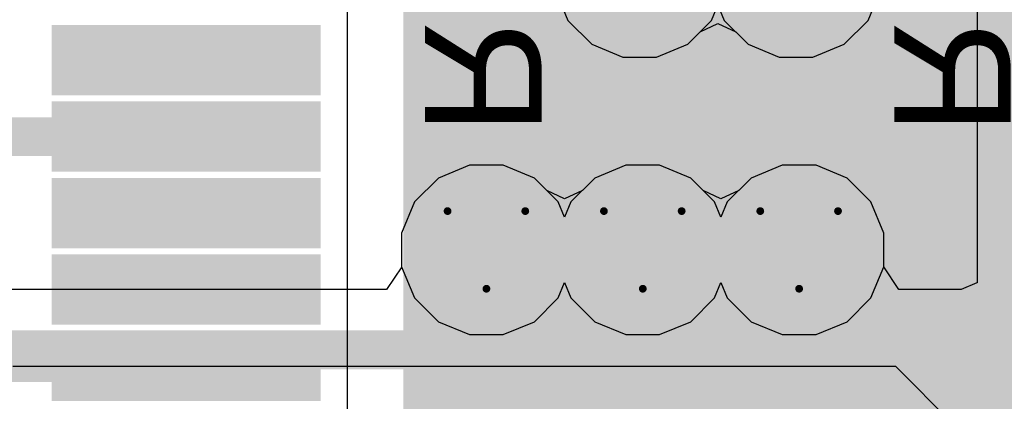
# Model space of a CAD drawing. Header units: inches. Extents: x 0 to 12.2, y 0 to 7.
# Tile 56 of 154: x 2.6336 to 2.887, y 1.5427 to 1.641. Entities that reach past the tile are written whole.
import ezdxf

# ---------------------------------------------------------------- set-up
doc = ezdxf.new("R2010")
doc.units = ezdxf.units.IN
doc.header["$MEASUREMENT"] = 0
for name, color, linetype in [('Bottom Layer', 5, 'Continuous'), ('Bottom Overlay', 54, 'Continuous'), ('Drill Drawing', 1, 'Continuous'), ('Layer 1', 16, 'Continuous'), ('Layer 2', 76, 'Continuous'), ('Top Layer', 1, 'Continuous'), ('Top Paste', 8, 'Continuous'), ('Top Solder', 216, 'Continuous'), ('Via Holes', 16, 'Continuous')]:
    doc.layers.add(name, color=color, linetype=linetype)
doc.styles.add('Arial', font='txt', dxfattribs={"height": 0.2})

# ---------------------------------------------------------------- blocks, each defined once
blk = doc.blocks.new('48_HTQFP__7_7__18')
at = {"layer": 'Top Layer'}
for points in [[(-0.10827, 0.10827), (0.10827, 0.10827), (0.10827, -0.10827), (-0.10827, -0.10827)], [(-0.03543, -0.13583), (-0.02362, -0.13583), (-0.02362, -0.19882), (-0.03543, -0.19882)], [(-0.01575, -0.13583), (-0.00394, -0.13583), (-0.00394, -0.19882), (-0.01575, -0.19882)], [(0.00394, -0.13583), (0.01575, -0.13583), (0.01575, -0.19882), (0.00394, -0.19882)], [(0.02362, -0.13583), (0.03543, -0.13583), (0.03543, -0.19882), (0.02362, -0.19882)], [(0.04331, -0.13583), (0.05512, -0.13583), (0.05512, -0.19882), (0.04331, -0.19882)]]:
    blk.add_hatch(color=1, dxfattribs=at).paths.add_polyline_path(points)
at = {"layer": 'Top Paste'}
for points in [[(-0.10827, 0.10827), (0.10827, 0.10827), (0.10827, -0.10827), (-0.10827, -0.10827)], [(-0.03543, -0.13583), (-0.02362, -0.13583), (-0.02362, -0.19882), (-0.03543, -0.19882)], [(-0.01575, -0.13583), (-0.00394, -0.13583), (-0.00394, -0.19882), (-0.01575, -0.19882)], [(0.00394, -0.13583), (0.01575, -0.13583), (0.01575, -0.19882), (0.00394, -0.19882)], [(0.02362, -0.13583), (0.03543, -0.13583), (0.03543, -0.19882), (0.02362, -0.19882)], [(0.04331, -0.13583), (0.05512, -0.13583), (0.05512, -0.19882), (0.04331, -0.19882)]]:
    blk.add_hatch(color=8, dxfattribs=at).paths.add_polyline_path(points)
at = {"layer": 'Top Solder'}
for points in [[(-0.11142, 0.11142), (0.11142, 0.11142), (0.11142, -0.11142), (-0.11142, -0.11142)], [(-0.03858, -0.13268), (-0.02047, -0.13268), (-0.02047, -0.20197), (-0.03858, -0.20197)], [(-0.0189, -0.13268), (-0.00079, -0.13268), (-0.00079, -0.20197), (-0.0189, -0.20197)], [(0.00079, -0.13268), (0.0189, -0.13268), (0.0189, -0.20197), (0.00079, -0.20197)], [(0.02047, -0.13268), (0.03858, -0.13268), (0.03858, -0.20197), (0.02047, -0.20197)], [(0.04016, -0.13268), (0.05827, -0.13268), (0.05827, -0.20197), (0.04016, -0.20197)]]:
    blk.add_hatch(color=216, dxfattribs=at).paths.add_polyline_path(points)

msp = doc.modelspace()

# ---------------------------------------------------------------- hatches: boundary and pattern name
at = {"layer": 'Bottom Layer'}
h = msp.add_hatch(color=5, dxfattribs=at)
edge = h.paths.add_edge_path()
edge.add_arc((2.75372, 1.58171), 0.01181, 0, 360)
h = msp.add_hatch(color=5, dxfattribs=at)
edge = h.paths.add_edge_path()
edge.add_arc((2.79396, 1.58171), 0.01181, 0, 360)
h = msp.add_hatch(color=5, dxfattribs=at)
edge = h.paths.add_edge_path()
edge.add_arc((2.8342, 1.58171), 0.01181, 0, 360)
at = {"layer": 'Layer 1'}
h = msp.add_hatch(color=16, dxfattribs=at)
edge = h.paths.add_edge_path()
edge.add_arc((2.75372, 1.58171), 0.01181, 0, 360)
h = msp.add_hatch(color=16, dxfattribs=at)
edge = h.paths.add_edge_path()
edge.add_arc((2.79396, 1.58171), 0.01181, 0, 360)
h = msp.add_hatch(color=16, dxfattribs=at)
edge = h.paths.add_edge_path()
edge.add_arc((2.8342, 1.58171), 0.01181, 0, 360)
at = {"layer": 'Layer 2'}
h = msp.add_hatch(color=76, dxfattribs=at)
edge = h.paths.add_edge_path()
edge.add_arc((2.75372, 1.58171), 0.01181, 0, 360)
h = msp.add_hatch(color=76, dxfattribs=at)
edge = h.paths.add_edge_path()
edge.add_arc((2.79396, 1.58171), 0.01181, 0, 360)
h = msp.add_hatch(color=76, dxfattribs=at)
edge = h.paths.add_edge_path()
edge.add_arc((2.8342, 1.58171), 0.01181, 0, 360)
at = {"layer": 'Top Layer'}
h = msp.add_hatch(color=1, dxfattribs=at)
edge = h.paths.add_edge_path()
edge.add_arc((2.75372, 1.58171), 0.01181, 0, 360)
h = msp.add_hatch(color=1, dxfattribs=at)
edge = h.paths.add_edge_path()
edge.add_arc((2.79396, 1.58171), 0.01181, 0, 360)
h = msp.add_hatch(color=1, dxfattribs=at)
edge = h.paths.add_edge_path()
edge.add_arc((2.8342, 1.58171), 0.01181, 0, 360)
at = {"layer": 'Via Holes'}
h = msp.add_hatch(color=7, dxfattribs=at)
edge = h.paths.add_edge_path()
edge.add_arc((2.75372, 1.58171), 0.00591, 0, 360)
h = msp.add_hatch(color=7, dxfattribs=at)
edge = h.paths.add_edge_path()
edge.add_arc((2.79396, 1.58171), 0.00591, 0, 360)
h = msp.add_hatch(color=7, dxfattribs=at)
edge = h.paths.add_edge_path()
edge.add_arc((2.8342, 1.58171), 0.00591, 0, 360)

# ---------------------------------------------------------------- linework, layer by layer
at = {"layer": 'Bottom Layer'}
for p, q in [((2.87999, 1.67728), (2.87999, 1.57322)), ((2.77137, 1.64883), (2.77469, 1.64082)), ((2.85192, 1.64082), (2.85524, 1.64883)), ((2.77469, 1.64082), (2.78083, 1.63468)), ((2.80873, 1.63788), (2.8133, 1.64004)), ((2.8133, 1.64004), (2.81788, 1.63788)), ((2.84578, 1.63468), (2.85192, 1.64082)), ((2.80554, 1.63468), (2.80873, 1.63788)), ((2.81788, 1.63788), (2.82107, 1.63468)), ((2.78083, 1.63468), (2.78884, 1.63136)), ((2.79752, 1.63136), (2.80554, 1.63468)), ((2.82107, 1.63468), (2.82909, 1.63136)), ((2.83776, 1.63136), (2.84578, 1.63468)), ((2.78884, 1.63136), (2.79752, 1.63136)), ((2.82909, 1.63136), (2.83776, 1.63136)), ((2.74938, 1.60352), (2.74136, 1.6002)), ((2.75805, 1.60352), (2.74938, 1.60352)), ((2.76607, 1.6002), (2.75805, 1.60352)), ((2.78962, 1.60352), (2.7816, 1.6002)), ((2.7983, 1.60352), (2.78962, 1.60352)), ((2.80631, 1.6002), (2.7983, 1.60352)), ((2.82987, 1.60352), (2.82185, 1.6002)), ((2.83854, 1.60352), (2.82987, 1.60352)), ((2.84656, 1.6002), (2.83854, 1.60352)), ((2.74136, 1.6002), (2.73523, 1.59406)), ((2.76926, 1.59701), (2.76607, 1.6002)), ((2.7816, 1.6002), (2.77841, 1.59701)), ((2.80951, 1.59701), (2.80631, 1.6002)), ((2.82185, 1.6002), (2.81866, 1.59701)), ((2.85269, 1.59406), (2.84656, 1.6002)), ((2.77384, 1.59484), (2.76926, 1.59701)), ((2.77841, 1.59701), (2.77384, 1.59484)), ((2.81408, 1.59484), (2.80951, 1.59701)), ((2.81866, 1.59701), (2.81408, 1.59484)), ((2.73523, 1.59406), (2.7319, 1.58605)), ((2.85602, 1.58605), (2.85269, 1.59406)), ((2.7319, 1.58605), (2.7319, 1.57737)), ((2.85602, 1.57737), (2.85602, 1.58605)), ((2.73192, 1.57734), (2.72803, 1.57152)), ((2.7319, 1.57737), (2.73192, 1.57734)), ((2.856, 1.57734), (2.85602, 1.57737)), ((2.85989, 1.57152), (2.856, 1.57734)), ((2.72803, 1.57152), (2.62529, 1.57152)), ((2.87589, 1.57152), (2.85989, 1.57152)), ((2.87992, 1.57319), (2.87589, 1.57152)), ((2.87993, 1.57322), (2.87992, 1.57319)), ((2.87999, 1.57322), (2.87993, 1.57322))]:
    msp.add_line(p, q, dxfattribs=at)
at = {"layer": 'Bottom Layer', "const_width": 0.01}
msp.add_lwpolyline([(2.89529, 1.57322, -0.414214), (2.87803, 1.55597)], format="xyb", dxfattribs=at)
msp.add_lwpolyline([(2.61, 1.55597), (2.87803, 1.55597)], dxfattribs=at)
at = {"layer": 'Bottom Layer', "const_width": 0.005}
msp.add_lwpolyline([(2.87553, 1.55597, 1), (2.88053, 1.55597, 1)], format="xyb", close=True, dxfattribs=at)
msp.add_lwpolyline([(2.87553, 1.55597, 1), (2.88053, 1.55597, 1)], format="xyb", close=True, dxfattribs=at)
at = {"layer": 'Drill Drawing', "const_width": 0.002}
for points in [[(2.74372, 1.59171), (2.76372, 1.59171)], [(2.74372, 1.59171), (2.75372, 1.57171)], [(2.75372, 1.57171), (2.76372, 1.59171)], [(2.78396, 1.59171), (2.80396, 1.59171)], [(2.78396, 1.59171), (2.79396, 1.57171)], [(2.79396, 1.57171), (2.80396, 1.59171)], [(2.8242, 1.59171), (2.8442, 1.59171)], [(2.8242, 1.59171), (2.8342, 1.57171)], [(2.8342, 1.57171), (2.8442, 1.59171)]]:
    msp.add_lwpolyline(points, dxfattribs=at)
at = {"layer": 'Drill Drawing', "const_width": 0.001}
for points in [[(2.74322, 1.59171, 1), (2.74422, 1.59171, 1)], [(2.74322, 1.59171, 1), (2.74422, 1.59171, 1)], [(2.76322, 1.59171, 1), (2.76422, 1.59171, 1)], [(2.76322, 1.59171, 1), (2.76422, 1.59171, 1)], [(2.78346, 1.59171, 1), (2.78446, 1.59171, 1)], [(2.78346, 1.59171, 1), (2.78446, 1.59171, 1)], [(2.80346, 1.59171, 1), (2.80446, 1.59171, 1)], [(2.80346, 1.59171, 1), (2.80446, 1.59171, 1)], [(2.8237, 1.59171, 1), (2.8247, 1.59171, 1)], [(2.8237, 1.59171, 1), (2.8247, 1.59171, 1)], [(2.8437, 1.59171, 1), (2.8447, 1.59171, 1)], [(2.8437, 1.59171, 1), (2.8447, 1.59171, 1)], [(2.75322, 1.57171, 1), (2.75422, 1.57171, 1)], [(2.75322, 1.57171, 1), (2.75422, 1.57171, 1)], [(2.79346, 1.57171, 1), (2.79446, 1.57171, 1)], [(2.79346, 1.57171, 1), (2.79446, 1.57171, 1)], [(2.8337, 1.57171, 1), (2.8347, 1.57171, 1)], [(2.8337, 1.57171, 1), (2.8347, 1.57171, 1)]]:
    msp.add_lwpolyline(points, format="xyb", close=True, dxfattribs=at)
at = {"layer": 'Layer 2'}
for p, q in [((2.77137, 1.64883), (2.77469, 1.64082)), ((2.85192, 1.64082), (2.85524, 1.64883)), ((2.81167, 1.64082), (2.8133, 1.64476)), ((2.8133, 1.64476), (2.81493, 1.64082)), ((2.77469, 1.64082), (2.78083, 1.63468)), ((2.80554, 1.63468), (2.81167, 1.64082)), ((2.81493, 1.64082), (2.82107, 1.63468)), ((2.84578, 1.63468), (2.85192, 1.64082)), ((2.78083, 1.63468), (2.78884, 1.63136)), ((2.79752, 1.63136), (2.80554, 1.63468)), ((2.82107, 1.63468), (2.82909, 1.63136)), ((2.83776, 1.63136), (2.84578, 1.63468)), ((2.78884, 1.63136), (2.79752, 1.63136)), ((2.82909, 1.63136), (2.83776, 1.63136)), ((2.74938, 1.60352), (2.74136, 1.6002)), ((2.75805, 1.60352), (2.74938, 1.60352)), ((2.76607, 1.6002), (2.75805, 1.60352)), ((2.78962, 1.60352), (2.7816, 1.6002)), ((2.7983, 1.60352), (2.78962, 1.60352)), ((2.80631, 1.6002), (2.7983, 1.60352)), ((2.82987, 1.60352), (2.82185, 1.6002)), ((2.83854, 1.60352), (2.82987, 1.60352)), ((2.84656, 1.6002), (2.83854, 1.60352)), ((2.74136, 1.6002), (2.73523, 1.59406)), ((2.77221, 1.59406), (2.76607, 1.6002)), ((2.7816, 1.6002), (2.77547, 1.59406)), ((2.81245, 1.59406), (2.80631, 1.6002)), ((2.82185, 1.6002), (2.81571, 1.59406)), ((2.85269, 1.59406), (2.84656, 1.6002)), ((2.73523, 1.59406), (2.7319, 1.58605)), ((2.77384, 1.59012), (2.77221, 1.59406)), ((2.77547, 1.59406), (2.77384, 1.59012)), ((2.81408, 1.59012), (2.81245, 1.59406)), ((2.81571, 1.59406), (2.81408, 1.59012)), ((2.85602, 1.58605), (2.85269, 1.59406)), ((2.7319, 1.58605), (2.7319, 1.57737)), ((2.85602, 1.57737), (2.85602, 1.58605)), ((2.7319, 1.57737), (2.73523, 1.56935)), ((2.85269, 1.56935), (2.85602, 1.57737)), ((2.77221, 1.56935), (2.77384, 1.57329)), ((2.77384, 1.57329), (2.77547, 1.56935)), ((2.81245, 1.56935), (2.81408, 1.57329)), ((2.81408, 1.57329), (2.81571, 1.56935)), ((2.73523, 1.56935), (2.74136, 1.56322)), ((2.76607, 1.56322), (2.77221, 1.56935)), ((2.77547, 1.56935), (2.7816, 1.56322)), ((2.80631, 1.56322), (2.81245, 1.56935)), ((2.81571, 1.56935), (2.82185, 1.56322)), ((2.84656, 1.56322), (2.85269, 1.56935)), ((2.74136, 1.56322), (2.74938, 1.5599)), ((2.75805, 1.5599), (2.76607, 1.56322)), ((2.7816, 1.56322), (2.78962, 1.5599)), ((2.7983, 1.5599), (2.80631, 1.56322)), ((2.82185, 1.56322), (2.82987, 1.5599)), ((2.83854, 1.5599), (2.84656, 1.56322)), ((2.74938, 1.5599), (2.75805, 1.5599)), ((2.78962, 1.5599), (2.7983, 1.5599)), ((2.82987, 1.5599), (2.83854, 1.5599)), ((2.85908, 1.55167), (2.63181, 1.55167)), ((2.8949, 1.51585), (2.85908, 1.55167))]:
    msp.add_line(p, q, dxfattribs=at)
at = {"layer": 'Top Layer'}
for p, q in [((2.71796, 1.6268), (2.71796, 1.64648)), ((2.71796, 1.59499), (2.71796, 1.6268)), ((2.71796, 1.6268), (2.71796, 1.6268)), ((2.71796, 1.56774), (2.71796, 1.59499)), ((2.71796, 1.59499), (2.71796, 1.59499)), ((2.71796, 1.54806), (2.71796, 1.56774)), ((2.71796, 1.56774), (2.71796, 1.56774)), ((2.71796, 1.51625), (2.71796, 1.54806)), ((2.71796, 1.54806), (2.71796, 1.54806))]:
    msp.add_line(p, q, dxfattribs=at)
at = {"layer": 'Top Layer', "const_width": 0.007}
for points in [[(2.84083, 1.60114, -0.388757), (2.7932, 1.65017)], [(2.84218, 1.60108, -0.006699), (2.84083, 1.60114)], [(2.84378, 1.60105, -0.007908), (2.84218, 1.60108)]]:
    msp.add_lwpolyline(points, format="xyb", dxfattribs=at)
at = {"layer": 'Top Layer'}
for points, const_width in [([(2.84378, 1.60105), (2.91191, 1.64125)], 0.007), ([(2.56773, 1.61089), (2.67646, 1.61089)], 0.01), ([(2.61694, 1.55272), (2.67558, 1.55272)], 0.01), ([(2.67558, 1.55272), (2.67646, 1.55184)], 0.01)]:
    msp.add_lwpolyline(points, dxfattribs=dict(at, const_width=const_width))
for points, const_width in [([(2.67396, 1.61089, 1), (2.67896, 1.61089, 1)], 0.005), ([(2.83908, 1.60114, 1), (2.84258, 1.60114, 1)], 0.0035), ([(2.83908, 1.60114, 1), (2.84258, 1.60114, 1)], 0.0035), ([(2.84043, 1.60108, 1), (2.84393, 1.60108, 1)], 0.0035), ([(2.84043, 1.60108, 1), (2.84393, 1.60108, 1)], 0.0035), ([(2.84203, 1.60105, 1), (2.84553, 1.60105, 1)], 0.0035), ([(2.84203, 1.60105, 1), (2.84553, 1.60105, 1)], 0.0035), ([(2.67308, 1.55272, 1), (2.67808, 1.55272, 1)], 0.005), ([(2.67308, 1.55272, 1), (2.67808, 1.55272, 1)], 0.005), ([(2.67396, 1.55184, 1), (2.67896, 1.55184, 1)], 0.005)]:
    msp.add_lwpolyline(points, format="xyb", close=True, dxfattribs=dict(at, const_width=const_width))

# ---------------------------------------------------------------- block references
at = {"rotation": 270}
msp.add_blockref('48_HTQFP__7_7__18', (2.84378, 1.60105), dxfattribs=at)

# ---------------------------------------------------------------- texts
at = {"layer": 'Bottom Overlay', "style": 'Arial', "text_generation_flag": 2}
for s, p in [('R94', (2.73794, 1.61118)), ('R92', (2.85867, 1.61118))]:
    msp.add_text(s, height=0.03, rotation=270, dxfattribs=at).set_placement(p)

doc.saveas('drawing.dxf')
